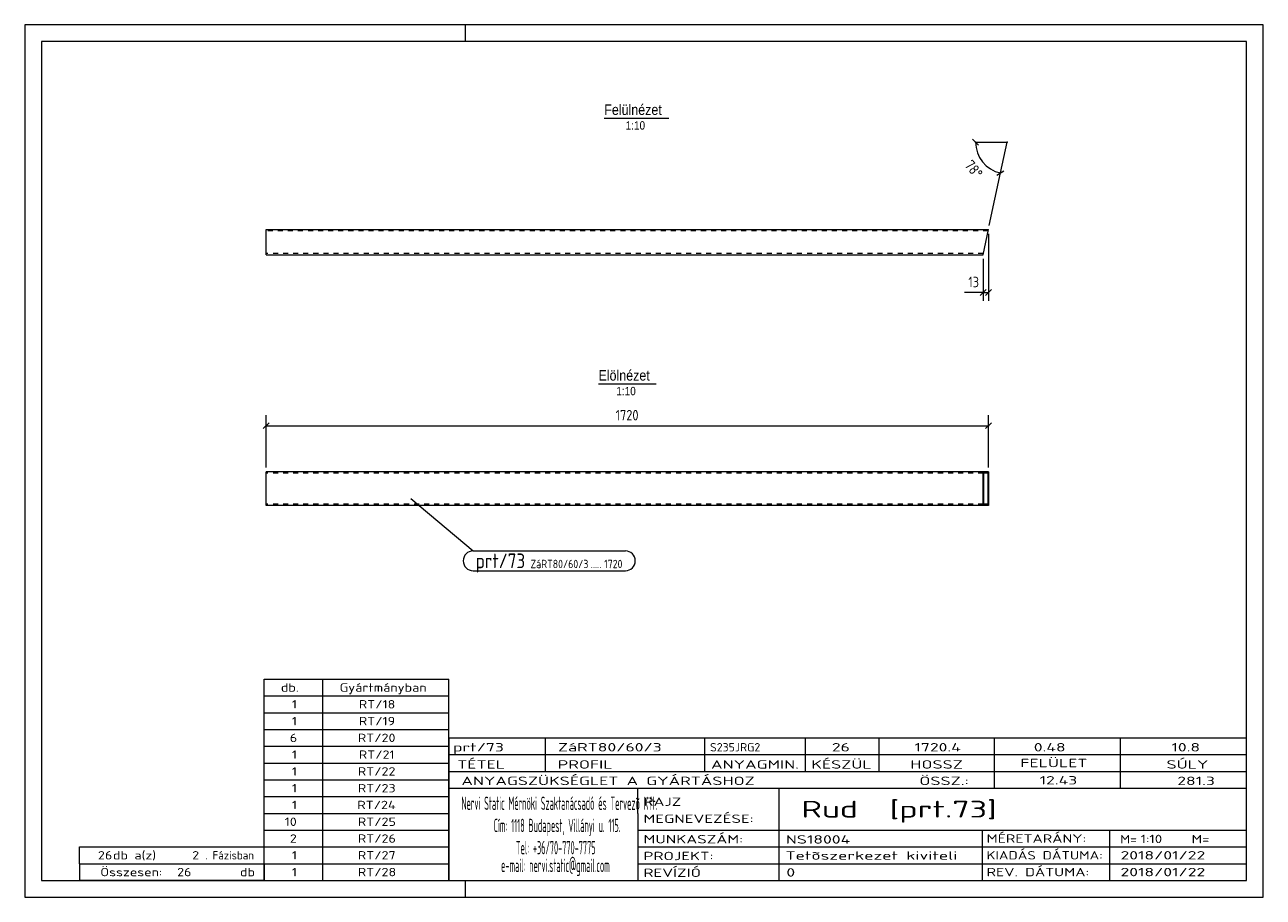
# Model space of a CAD drawing. Header units: millimetres. Extents: x 1 to 296, y 1 to 209.
import ezdxf

# ---------------------------------------------------------------- set-up
doc = ezdxf.new("R2010")
doc.units = ezdxf.units.MM
doc.header["$LTSCALE"] = 0.6
doc.linetypes.add('XKITLINE00', pattern=[0])
doc.linetypes.add('XKITLINE02', pattern=[4, 2, -2])
for name, color, linetype, lineweight in [('DrawingSheet', 5, 'Continuous', 0), ('OtherObjectType', 1, 'Continuous', 0), ('Part', 2, 'Continuous', 0), ('PartMark', 3, 'Continuous', 0), ('Z-DIMENSIONS', 1, 'Continuous', 0)]:
    doc.layers.add(name, color=color, linetype=linetype, lineweight=lineweight)
doc.styles.add('ARIAL', font='ARIAL.TTF')
doc.styles.add('ISOCPEUR', font='ISOCPEUR.TTF')

msp = doc.modelspace()

# ---------------------------------------------------------------- linework, layer by layer
at = {"layer": 'DrawingSheet', "color": 2, "linetype": 'XKITLINE00', "lineweight": 0}
for p, q in [((296, 209), (1, 209)), ((1, 209), (1, 1)), ((106, 205), (106, 209)), ((296, 1), (296, 209)), ((106, 1), (106, 5)), ((1, 1), (296, 1))]:
    msp.add_line(p, q, dxfattribs=at)
at = {"layer": 'DrawingSheet', "color": 3, "linetype": 'XKITLINE00', "lineweight": 0}
for p, q in [((292, 205), (5, 205)), ((5, 205), (5, 5)), ((292, 5), (292, 205)), ((5, 5), (292, 5))]:
    msp.add_line(p, q, dxfattribs=at)
at = {"layer": 'OtherObjectType', "color": 6, "linetype": 'XKITLINE00', "lineweight": 0}
for p, q in [((139.04, 186.75), (154.42, 186.75)), ((137.66, 123.42), (151.38, 123.42))]:
    msp.add_line(p, q, dxfattribs=at)
at = {"layer": 'OtherObjectType', "color": 7, "linetype": 'XKITLINE00', "lineweight": 0}
for p, q in [((58, 53), (102, 53)), ((58, 49), (58, 53)), ((72, 49), (72, 53)), ((102, 49), (102, 53)), ((58, 49), (102, 49)), ((58, 45), (58, 49)), ((72, 45), (72, 49)), ((102, 45), (102, 49)), ((58, 45), (102, 45)), ((58, 41), (58, 45)), ((72, 41), (72, 45)), ((102, 41), (102, 45)), ((58, 41), (102, 41)), ((58, 37), (58, 41)), ((72, 37), (72, 41)), ((102, 37), (102, 41)), ((102, 39), (292, 39)), ((102, 39), (102, 35)), ((102, 39), (292, 39)), ((125, 35), (125, 39)), ((163, 35), (163, 39)), ((187, 35), (187, 39)), ((204.5, 35), (204.5, 39)), ((232, 35), (232, 39)), ((262, 35), (262, 39)), ((292, 35), (292, 39)), ((58, 37), (102, 37)), ((58, 33), (58, 37)), ((72, 33), (72, 37)), ((102, 33), (102, 37)), ((58, 33), (102, 33)), ((58, 29), (58, 33)), ((72, 29), (72, 33)), ((102, 35), (292, 35)), ((102, 35), (102, 5)), ((102, 35), (292, 35)), ((102, 29), (102, 33)), ((125, 31), (125, 35)), ((163, 31), (163, 35)), ((187, 31), (187, 35)), ((204.5, 31), (204.5, 35)), ((232, 31), (232, 35)), ((262, 31), (262, 35)), ((292, 31), (292, 35)), ((102, 31), (292, 31)), ((232, 27), (232, 31)), ((262, 27), (262, 31)), ((292, 27), (292, 31)), ((58, 29), (102, 29)), ((58, 25), (58, 29)), ((72, 25), (72, 29)), ((102, 25), (102, 29)), ((102, 27), (292, 27)), ((147, 21), (147, 27)), ((180.7, 17), (180.7, 27)), ((292, 21), (292, 27)), ((58, 25), (102, 25)), ((58, 21), (58, 25)), ((72, 21), (72, 25)), ((102, 21), (102, 25)), ((58, 21), (102, 21)), ((58, 17), (58, 21)), ((72, 17), (72, 21)), ((102, 17), (102, 21)), ((147, 21), (147, 5)), ((292, 17), (292, 21)), ((58, 17), (102, 17)), ((58, 13), (58, 17)), ((72, 13), (72, 17)), ((102, 13), (102, 17)), ((147, 17), (292, 17)), ((180.7, 5), (180.7, 17)), ((229.16, 13), (229.16, 17)), ((259.5, 5), (259.5, 17)), ((292, 13), (292, 17)), ((14, 9), (14, 13)), ((14, 13), (58, 13)), ((14, 13), (58, 13)), ((58, 9), (58, 13)), ((58, 13), (102, 13)), ((58, 9), (58, 13)), ((72, 9), (72, 13)), ((102, 9), (102, 13)), ((147, 13), (292, 13)), ((229.16, 5), (229.16, 13)), ((292, 9), (292, 13)), ((14, 9), (58, 9)), ((14, 9), (14, 5)), ((14, 9), (58, 9)), ((58, 9), (58, 5)), ((58, 9), (102, 9)), ((58, 5), (58, 9)), ((72, 5), (72, 9)), ((102, 5), (102, 9)), ((147, 9), (292, 9)), ((292, 5), (292, 9)), ((58, 5), (14, 5)), ((58, 5), (102, 5)), ((102, 5), (292, 5)), ((139.5, 5), (292, 5))]:
    msp.add_line(p, q, dxfattribs=at)
at = {"layer": 'Part', "color": 2, "linetype": 'XKITLINE00', "lineweight": 0}
for p, q in [((58.5, 154.17), (58.5, 160.17)), ((58.5, 160.17), (230.54, 160.17)), ((229.26, 154.17), (230.54, 160.17)), ((58.5, 154.17), (229.26, 154.17)), ((58.5, 94.42), (58.5, 102.42)), ((230.54, 102.42), (58.5, 102.42)), ((229.26, 94.42), (229.26, 102.42)), ((230.47, 102.12), (229.33, 102.12)), ((229.33, 102.12), (229.33, 94.72)), ((230.47, 94.72), (230.47, 102.12)), ((230.54, 102.42), (230.54, 94.42)), ((229.26, 94.42), (58.5, 94.42)), ((230.54, 94.42), (229.26, 94.42)), ((230.47, 94.72), (229.33, 94.72))]:
    msp.add_line(p, q, dxfattribs=at)
at = {"layer": 'Part', "color": 7, "linetype": 'XKITLINE02', "lineweight": 0}
for p, q in [((230.47, 159.87), (58.5, 159.87)), ((229.33, 154.47), (58.5, 154.47)), ((229.33, 102.12), (58.5, 102.12)), ((229.33, 94.72), (58.5, 94.72))]:
    msp.add_line(p, q, dxfattribs=at)
at = {"layer": 'PartMark', "color": 7, "linetype": 'XKITLINE00', "lineweight": 0}
for p, q in [((92.94, 96.05), (107.79, 83.55)), ((107.79, 83.55), (144.06, 83.55)), ((107.79, 78.85), (144.06, 78.85))]:
    msp.add_line(p, q, dxfattribs=at)
for centre, start, end in [((107.79, 81.2), 90, 270), ((144.06, 81.2), 270, 90)]:
    msp.add_arc(centre, 2.35, start, end, dxfattribs=at)
at = {"layer": 'Z-DIMENSIONS', "color": 7, "linetype": 'XKITLINE00', "lineweight": 0}
for p, q in [((226.76, 181.71), (228.17, 180.29)), ((227.47, 181), (234.97, 181)), ((233.41, 173.66), (234.97, 181)), ((232.57, 173.12), (234.25, 174.21)), ((230.75, 161.15), (233.41, 173.66)), ((230.54, 159.17), (230.54, 143.17)), ((229.26, 153.17), (229.26, 143.17)), ((229.26, 145.17), (224.81, 145.17)), ((229.26, 145.17), (224.81, 145.17)), ((229.97, 145.87), (228.56, 144.46)), ((229.26, 145.17), (230.54, 145.17)), ((231.25, 145.87), (229.83, 144.46)), ((58.5, 103.42), (58.5, 115.92)), ((230.54, 103.42), (230.54, 115.92)), ((59.21, 114.12), (57.79, 112.71)), ((58.5, 113.42), (230.54, 113.42)), ((231.25, 114.12), (229.83, 112.71))]:
    msp.add_line(p, q, dxfattribs=at)
msp.add_arc((234.97, 181), 7.5, 180, 258.0004, dxfattribs=at)
at = {"layer": 'Z-DIMENSIONS', "color": 7}
for p in [(227.47, 181), (234.97, 181), (233.41, 173.66)]:
    msp.add_point(p, dxfattribs=at)
at = {"layer": 'Z-DIMENSIONS', "color": 3}
for p in [(229.26, 145.17), (230.54, 145.17), (58.5, 113.42), (230.54, 113.42)]:
    msp.add_point(p, dxfattribs=at)

# ---------------------------------------------------------------- texts
at = {"layer": 'OtherObjectType', "color": 6, "style": 'ARIAL', "width": 0.85}
for s, height, p in [('Felülnézet', 2.5, (139.04, 187.5)), ('1:10', 2, (144.14, 184)), ('Elölnézet', 2.5, (137.66, 124.17)), ('1:10', 2, (141.92, 120.67))]:
    msp.add_text(s, height=height, dxfattribs=at).set_placement(p)
at = {"layer": 'OtherObjectType', "color": 7, "style": 'ISOCPEUR'}
for s, height, width, p in [('db.', 2, 1.211571, (62, 50)), ('Gyártmányban', 2, 1.211571, (76, 50)), ('1', 2, 1.211571, (64.63, 46)), ('RT/18', 2, 1.211571, (80.57, 46)), ('1', 2, 1.211571, (64.63, 42)), ('RT/19', 2, 1.211571, (80.57, 42)), ('6', 2, 1.211571, (64.14, 38)), ('RT/20', 2, 1.211571, (80.33, 38)), ('1', 2, 1.211571, (64.63, 34)), ('RT/21', 2, 1.211571, (80.57, 34)), ('prt/73', 2, 1.525501, (103, 35.76)), ('ZáRT80/60/3', 2, 1.525501, (128, 35.76)), ('S235JRG2', 2, 1.02, (164.22, 35.76)), ('26', 2, 1.525501, (193.24, 35.76)), ('1720.4', 2, 1.525501, (212.93, 35.76)), ('0.48', 2, 1.525501, (241.35, 35.76)), ('10.8', 2, 1.525501, (274.14, 35.76)), ('TÉTEL', 2, 1.525501, (104, 31.66)), ('PROFIL', 2, 1.525501, (127.96, 31.66)), ('ANYAGMIN.', 2, 1.525501, (164.47, 31.66)), ('KÉSZÜL', 2, 1.525501, (188.37, 31.66)), ('HOSSZ', 2, 1.525501, (211.96, 31.66)), ('FELÜLET', 2, 1.525501, (238.13, 32)), ('SÚLY', 2, 1.525501, (272.96, 31.66)), ('1', 2, 1.211571, (64.63, 30)), ('RT/22', 2, 1.211571, (80.33, 30)), ('ANYAGSZÜKSÉGLET A GYÁRTÁSHOZ', 2, 1.525501, (105, 27.75)), ('ÖSSZ.:', 2, 1.525501, (214.1, 27.75)), ('12.43', 2, 1.525501, (242.74, 27.88)), ('281.3', 2, 1.525501, (275.52, 27.75)), ('1', 2, 1.211571, (64.63, 26)), ('RT/23', 2, 1.211571, (80.33, 26)), ('1', 2, 1.211571, (64.63, 22)), ('RT/24', 2, 1.211571, (80.2, 22)), ('Nervi Static Mérnöki\xa0Szaktanácsadó\xa0és\xa0Tervezõ Kft.', 3.1765, 0.403093, (105, 21.82)), ('RAJZ', 2, 1.445, (148.38, 22.78)), ('Rud  [prt.73]', 4, 1.474651, (186, 20)), ('MEGNEVEZÉSE:', 2, 1.445, (148.38, 18.72)), ('10', 2, 1.211571, (62.92, 18)), ('RT/25', 2, 1.211571, (80.33, 18)), ('Cím:\xa01118 Budapest, Villányi u. 115.', 3.1765, 0.403093, (112.69, 16.53)), ('2', 2, 1.211571, (64.14, 14)), ('RT/26', 2, 1.211571, (80.33, 14)), ('MUNKASZÁM:', 2, 1.445, (148.38, 13.84)), ('NS18004', 2, 1.525501, (182.28, 13.78)), ('MÉRETARÁNY:', 2, 1.36, (230.1, 14)), ('M=', 2, 1.211571, (261.91, 13.84)), ('1:10', 2, 1.275, (266.79, 13.9)), ('M=', 2, 1.275, (278.95, 13.87)), ('26', 2, 1.211571, (18.43, 10)), ('db a(z)', 2, 1.211571, (22, 10)), ('2', 2, 1.211571, (40.86, 10)), ('. Fázisban', 2, 0.935, (44, 10)), ('1', 2, 1.211571, (64.63, 10)), ('RT/27', 2, 1.211571, (80.33, 10)), ('Tel:\xa0+36/70-770-7775', 3.1765, 0.403093, (117.97, 11.24)), ('PROJEKT:', 2, 1.445, (148.38, 9.84)), ('Tetõszerkezet kiviteli ', 2, 1.525501, (182.2, 9.94)), ('KIADÁS DÁTUMA:', 2, 1.275, (230.1, 10)), ('2018/01/22', 2, 1.525501, (262, 10)), ('e-mail:\xa0nervi.static@gmail.com', 3.1765, 0.403093, (114.45, 7)), ('Összesen:            db', 2, 1.211571, (19, 6)), ('26', 2, 1.211571, (37.29, 6)), ('1', 2, 1.211571, (64.63, 6)), ('RT/28', 2, 1.211571, (80.33, 6)), ('REVÍZIÓ', 2, 1.445, (148.38, 5.84)), ('0', 2, 1.525501, (182.41, 5.92)), ('REV. DÁTUMA:', 2, 1.36, (230.1, 6)), ('2018/01/22', 2, 1.525501, (262, 6))]:
    msp.add_text(s, height=height, dxfattribs=dict(at, width=width)).set_placement(p)
at = {"layer": 'PartMark', "color": 3, "style": 'ISOCPEUR', "width": 0.85}
msp.add_text('prt/73', height=3.5, dxfattribs=at).set_placement((108.39, 79.45))
at = {"layer": 'PartMark', "color": 4, "style": 'ISOCPEUR', "width": 0.85}
for s, p in [('ZáRT80/60/3', (121.47, 79.45)), ('.....', (135.82, 79.45)), ('1720', (139, 79.45))]:
    msp.add_text(s, height=2, dxfattribs=at).set_placement(p)
at = {"layer": 'Z-DIMENSIONS', "color": 3, "style": 'ISOCPEUR', "width": 0.85}
msp.add_text('78°', height=2.5, rotation=-50.999, dxfattribs=at).set_placement((224.7, 175.45))
for s, p in [('13', (225.75, 146.42)), ('1720', (141.73, 114.67))]:
    msp.add_text(s, height=2.5, dxfattribs=at).set_placement(p)

doc.saveas('drawing.dxf')
